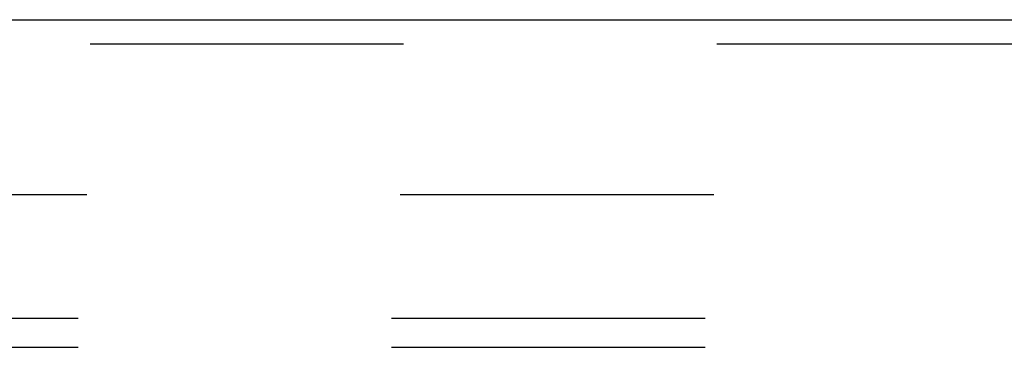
# Model space of a CAD drawing. Header units: inches. Extents: x 0 to 245, y 0 to 158.
# Tile 109 of 159: x 66.2 to 70.43, y 111.55 to 112.95. Entities that reach past the tile are written whole.
import ezdxf

# ---------------------------------------------------------------- set-up
doc = ezdxf.new("R2010")
doc.units = ezdxf.units.IN
doc.header["$LTSCALE"] = 13.466196
doc.header["$MEASUREMENT"] = 0
doc.linetypes.add('HIDDEN', pattern=[0.2, 0.1, -0.1])
for name, color, linetype in [('DEFAULT_2', 8, 'HIDDEN'), ('SECONDARY_OR_LEFT_DOOR_ASSEMBLY', 7, 'CONTINUOUS'), ('SUBPANEL', 7, 'CONTINUOUS')]:
    doc.layers.add(name, color=color, linetype=linetype)

msp = doc.modelspace()

# ---------------------------------------------------------------- linework, layer by layer
at = {"layer": 'DEFAULT_2', "color": 8, "linetype": 'HIDDEN'}
msp.add_line((40.9055, 112.2034), (73.3845, 112.2034), dxfattribs=at)
at = {"layer": 'SECONDARY_OR_LEFT_DOOR_ASSEMBLY', "color": 3, "linetype": 'Continuous'}
msp.add_line((39.5725, 112.9534), (74.051, 112.9534), dxfattribs=at)
at = {"layer": 'SECONDARY_OR_LEFT_DOOR_ASSEMBLY', "color": 8, "linetype": 'HIDDEN'}
msp.add_line((39.5725, 112.8494), (74.051, 112.8494), dxfattribs=at)
at = {"layer": 'SUBPANEL', "color": 8, "linetype": 'HIDDEN'}
for p, q in [((43.5617, 111.6722), (107.4992, 111.6722)), ((43.5617, 111.5472), (107.4992, 111.5472))]:
    msp.add_line(p, q, dxfattribs=at)

doc.saveas('drawing.dxf')
